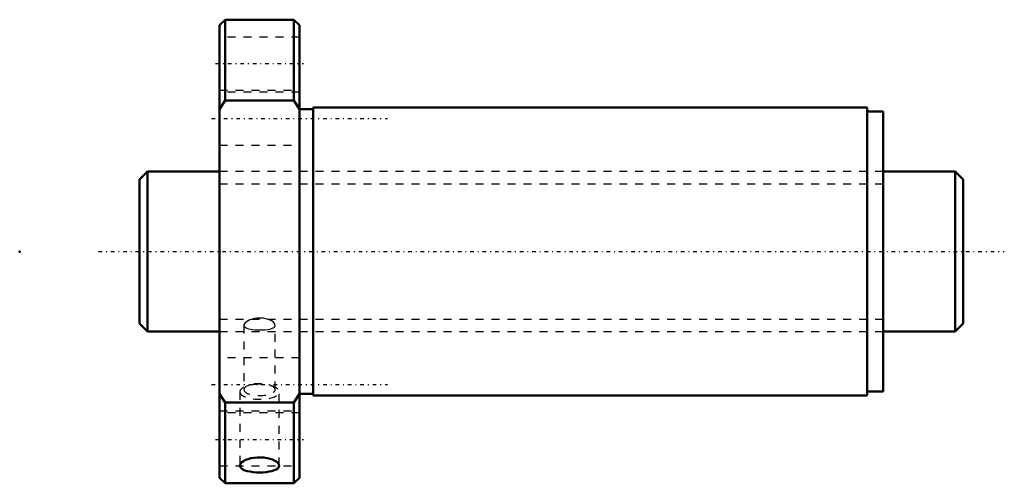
# Model space of a CAD drawing. Header units: millimetres. Extents: x -25 to 98, y -29 to 29.
import ezdxf

# ---------------------------------------------------------------- set-up
doc = ezdxf.new("R2010")
doc.units = ezdxf.units.MM
doc.linetypes.add('Center', pattern=[1.5, 0.45, -0.5, 0.05, -0.5])
doc.linetypes.add('Dashed', pattern=[2, 1, -1])
for name, color, linetype, lineweight in [('2d ConnectionPoints', 7, 'Continuous', 50), ('AM_0', 7, 'Continuous', 50), ('AM_5', 3, 'Continuous', 25), ('AM_7', 7, 'Center', 25), ('AM_9', 6, 'Dashed', 25)]:
    doc.layers.add(name, color=color, linetype=linetype, lineweight=lineweight)

# ---------------------------------------------------------------- blocks, each defined once
blk = doc.blocks.new('1_SDA_V_serieSDA2040V_2nut_0_in_SDA2040V_2G0_103LC0_0G000__4')
at = {"layer": 'AM_0'}
for p, q in [((0.7, 29), (0, 28.3)), ((9.3, 29), (0.7, 29)), ((0.7, 29), (0.7, 18.89)), ((10, 28.3), (9.3, 29)), ((9.3, 29), (9.3, 18.89)), ((0, 28.3), (0, -28.3)), ((10, 28.3), (10, -28.3)), ((0, 17.8), (0.7, 18.89)), ((0.7, 18.89), (9.3, 18.89)), ((9.3, 18.89), (10, 17.8)), ((11.7, 17.8), (10, 17.8)), ((11.7, 18), (11.7, -18)), ((81, 18), (11.7, 18)), ((81, 18), (81, -18)), ((83, 17.5), (81, 17.5)), ((83, 17.5), (83, -17.5)), ((0.7, -18.89), (0, -17.8)), ((10, -17.8), (9.3, -18.89)), ((10, -17.8), (11.7, -17.8)), ((11.7, -18), (81, -18)), ((81, -17.5), (83, -17.5)), ((0.7, -18.89), (0.7, -29)), ((9.3, -18.89), (0.7, -18.89)), ((9.3, -18.89), (9.3, -29)), ((0, -28.3), (0.7, -29)), ((9.3, -29), (10, -28.3)), ((0.7, -29), (9.3, -29))]:
    blk.add_line(p, q, dxfattribs=at)
for points in [[(7.46, -26.79), (7.42, -26.63), (7.32, -26.47), (7.15, -26.31), (6.92, -26.17), (6.64, -26.04), (6.31, -25.93), (5.94, -25.84), (5.54, -25.78), (5.13, -25.76), (4.72, -25.76), (4.31, -25.8), (3.93, -25.87), (3.57, -25.96), (3.26, -26.08), (2.99, -26.22), (2.78, -26.37), (2.64, -26.53), (2.56, -26.69), (2.54, -26.79)], [(2.54, -26.79), (2.55, -26.85), (2.61, -27), (2.73, -27.14), (2.92, -27.27), (3.17, -27.38), (3.47, -27.47), (3.82, -27.54), (4.2, -27.6), (4.6, -27.63), (5.01, -27.64), (5.42, -27.63), (5.82, -27.59), (6.2, -27.54), (6.54, -27.47), (6.84, -27.37), (7.09, -27.26), (7.28, -27.13), (7.4, -26.99), (7.46, -26.79)]]:
    blk.add_lwpolyline(points, dxfattribs=at)
at = {"layer": 'AM_7'}
for p, q in [((-0.5, 23.5), (10.5, 23.5)), ((-1, 16.62), (21, 16.62)), ((-1, -16.62), (21, -16.62)), ((-0.5, -23.5), (10.5, -23.5))]:
    blk.add_line(p, q, dxfattribs=at)
at = {"layer": 'AM_9'}
for p, q in [((10, 26.8), (0, 26.8)), ((0, 20.2), (10, 20.2)), ((10, 19.92), (0, 19.92)), ((0, 13.32), (10, 13.32)), ((83, 10), (0, 10)), ((3.05, -9.24), (3.05, -17.28)), ((6.95, -17.28), (6.95, -9.24)), ((0, -10), (83, -10)), ((10, -13.32), (0, -13.32)), ((3.64, -16.75), (3.29, -16.88)), ((6.71, -16.88), (6.36, -16.75)), ((2.54, -17.55), (2.54, -26.79)), ((7.46, -26.79), (7.46, -17.55)), ((0, -19.92), (10, -19.92)), ((10, -20.2), (0, -20.2)), ((0, -26.8), (10, -26.8))]:
    blk.add_line(p, q, dxfattribs=at)
for points in [[(5, -8.32), (4.68, -8.33), (4.36, -8.38), (4.07, -8.45), (3.8, -8.54), (3.56, -8.66), (3.36, -8.79), (3.2, -8.92), (3.1, -9.06), (3.05, -9.19), (3.05, -9.24)], [(6.95, -9.24), (6.93, -9.13), (6.85, -8.99), (6.73, -8.86), (6.56, -8.73), (6.34, -8.6), (6.09, -8.5), (5.8, -8.41), (5.48, -8.35), (5, -8.32)], [(3.05, -9.24), (3.06, -9.32), (3.12, -9.43), (3.23, -9.52), (3.4, -9.61), (3.6, -9.67), (3.85, -9.73), (4.13, -9.76), (4.44, -9.79), (4.76, -9.8), (5.08, -9.81), (5.41, -9.8), (5.72, -9.78), (6, -9.75), (6.27, -9.7), (6.5, -9.64), (6.69, -9.57), (6.83, -9.48), (6.92, -9.37), (6.95, -9.25), (6.95, -9.24)]]:
    blk.add_lwpolyline(points, dxfattribs=at)
for centre, major_axis, start_param, end_param in [((5, -17.55), (2.46, 0), 3.141593, 7.853982), ((5, -17.55), (2.46, 0), 1.570796, 3.141593), ((5, -17.28), (1.95, 0), 0, 3.141593), ((5, -17.28), (1.95, 0), 3.141593, 6.283185)]:
    blk.add_ellipse(centre, major_axis=major_axis, ratio=0.382683, start_param=start_param, end_param=end_param, dxfattribs=at)
blk = doc.blocks.new('2_000SDA2040V_20Shaft_0_in_SDA2040V_2G0_103LC0_0G000__4')
at = {"layer": 'AM_0'}
for p, q in [((-9, 10), (-10, 9)), ((0, 10), (-9, 10)), ((-9, 10), (-9, -10)), ((92, 10), (83, 10)), ((93, 9), (92, 10)), ((92, 10), (92, -10)), ((-10, 9), (-10, -9)), ((93, 9), (93, -9)), ((-10, -9), (-9, -10)), ((92, -10), (93, -9)), ((-9, -10), (0, -10)), ((83, -10), (92, -10))]:
    blk.add_line(p, q, dxfattribs=at)
at = {"layer": 'AM_5', "linetype": 'Dashed'}
for p, q in [((0, 8.4665), (83, 8.4665)), ((0, -8.4665), (83, -8.4665))]:
    blk.add_line(p, q, dxfattribs=at)
at = {"layer": 'AM_7'}
blk.add_line((-15.15, 0), (98.15, 0), dxfattribs=at)
at = {"layer": 'AM_9'}
for p, q in [((83, 10), (0, 10)), ((0, -10), (83, -10))]:
    blk.add_line(p, q, dxfattribs=at)

msp = doc.modelspace()

# ---------------------------------------------------------------- linework, layer by layer
at = {"layer": '2d ConnectionPoints'}
for p in [(-25, 0), (0, 0), (93, 0)]:
    msp.add_point(p, dxfattribs=at)

# ---------------------------------------------------------------- block references
for name in ['1_SDA_V_serieSDA2040V_2nut_0_in_SDA2040V_2G0_103LC0_0G000__4', '2_000SDA2040V_20Shaft_0_in_SDA2040V_2G0_103LC0_0G000__4']:
    msp.add_blockref(name, (0, 0))

doc.saveas('drawing.dxf')
